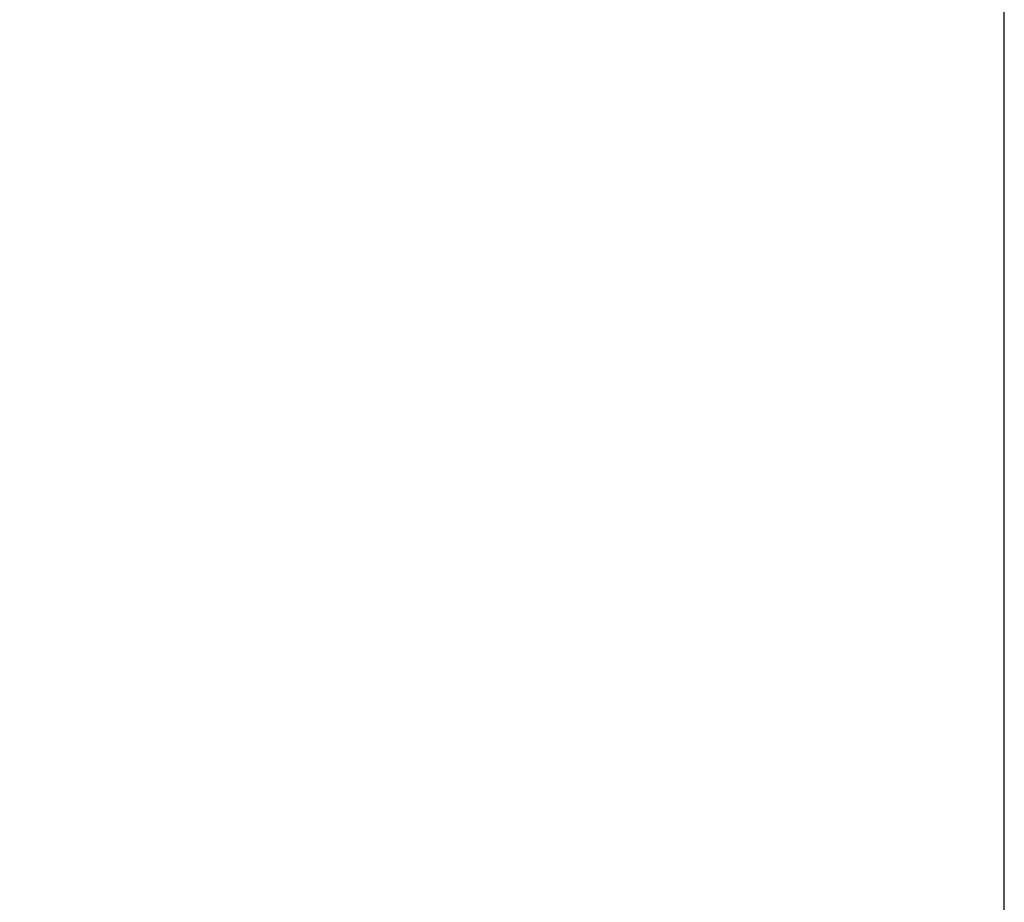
# Model space of a CAD drawing. Header units: millimetres. Extents: x -332 to 332, y -5 to 968.
# Tile 175 of 256: x -193.712 to -193, y 814.818 to 815.456. Entities that reach past the tile are written whole.
import ezdxf

# ---------------------------------------------------------------- set-up
doc = ezdxf.new("R2010")
doc.units = ezdxf.units.MM
doc.header["$MEASUREMENT"] = 0
doc.layers.add('IGES level 36', color=9, linetype='Continuous')
doc.layers.add('IGES level 37', color=9, linetype='Continuous')

msp = doc.modelspace()

# ---------------------------------------------------------------- linework, layer by layer
at = {"layer": 'IGES level 36', "extrusion": (7.15454e-14, -0.62932, 0.777146)}
msp.add_arc((-193, 1539.21947, 605.04112), 9, 180, 270, dxfattribs=at)
msp.add_arc((-193, 1539.21947, 605.04112), 9, 180, 270, dxfattribs=at)
at = {"layer": 'IGES level 36'}
msp.add_open_spline([(-193, 781.45018, 1480.83335), (-193, 852.94761, 1538.73083), (-193, 924.44504, 1596.6283)], degree=2, dxfattribs=at)
msp.add_open_spline([(-193, 781.45018, 1480.83335), (-193, 852.94761, 1538.73083), (-193, 924.44504, 1596.6283)], degree=2, dxfattribs=at)
msp.add_rational_spline([(-202.70711, 815.24916, 1439.09509), (-202.70711, 810.83008, 1435.51659), (-198.68629, 807.70532, 1432.98621), (-193, 807.70532, 1432.98621)], [0.816490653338, 0.65706093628, 0.65706093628, 0.816490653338], degree=3, dxfattribs=at)
at = {"layer": 'IGES level 37'}
msp.add_open_spline([(-193.07513, 808.57746, 1431.70539), (-193.34886, 808.71149, 1431.61266), (-193.61787, 808.85926, 1431.52453), (-193.89031, 809.0196, 1431.44609), (-194.19097, 809.19655, 1431.35953), (-194.49685, 809.38908, 1431.28491), (-194.8072, 809.59224, 1431.22785), (-195.11754, 809.79539, 1431.17078), (-195.4325, 810.00915, 1431.13138), (-195.74735, 810.22834, 1431.11393), (-196.37705, 810.66673, 1431.07902), (-197.00577, 811.12631, 1431.13277), (-197.60622, 811.58021, 1431.28585), (-198.20667, 812.03411, 1431.43894), (-198.77858, 812.48197, 1431.69179), (-199.3064, 812.91265, 1432.03575), (-199.83422, 813.34332, 1432.37971), (-200.31793, 813.75674, 1432.81493), (-200.74389, 814.14891, 1433.31576), (-200.95688, 814.345, 1433.56617), (-201.15543, 814.53576, 1433.83298), (-201.33799, 814.71995, 1434.11232), (-201.52055, 814.90413, 1434.39165), (-201.68713, 815.08172, 1434.6835), (-201.83678, 815.25133, 1434.98375), (-201.98644, 815.42094, 1435.284), (-202.11919, 815.58265, 1435.59264), (-202.23491, 815.7375, 1435.90538), (-202.35063, 815.89236, 1436.21812), (-202.44941, 816.0406, 1436.535), (-202.53295, 816.18851, 1436.8526), (-202.61648, 816.33642, 1437.17019), (-202.6848, 816.48423, 1437.48862), (-202.73981, 816.6412, 1437.80656), (-202.76732, 816.71969, 1437.96553), (-202.79143, 816.80032, 1438.12441), (-202.812, 816.8833, 1438.28319), (-202.81775, 816.90649, 1438.32757), (-202.82322, 816.92986, 1438.37194), (-202.82841, 816.95343, 1438.41631)], degree=3, knots=[-0.00713426, -0.00713426, -0.00713426, -0.00713426, -0.00622761, -0.00622761, -0.00622761, -0.00522706, -0.00522706, -0.00522706, -0.00422651, -0.00422651, -0.00422651, -0.00222542, -0.00222542, -0.00222542, -0.00022432, -0.00022432, -0.00022432, 0.00177678, 0.00177678, 0.00177678, 0.00277733, 0.00277733, 0.00277733, 0.00377787, 0.00377787, 0.00377787, 0.00477842, 0.00477842, 0.00477842, 0.00577897, 0.00577897, 0.00577897, 0.00677952, 0.00677952, 0.00677952, 0.00727979, 0.00727979, 0.00727979, 0.00741962, 0.00741962, 0.00741962, 0.00741962], dxfattribs=at)

doc.saveas('drawing.dxf')
